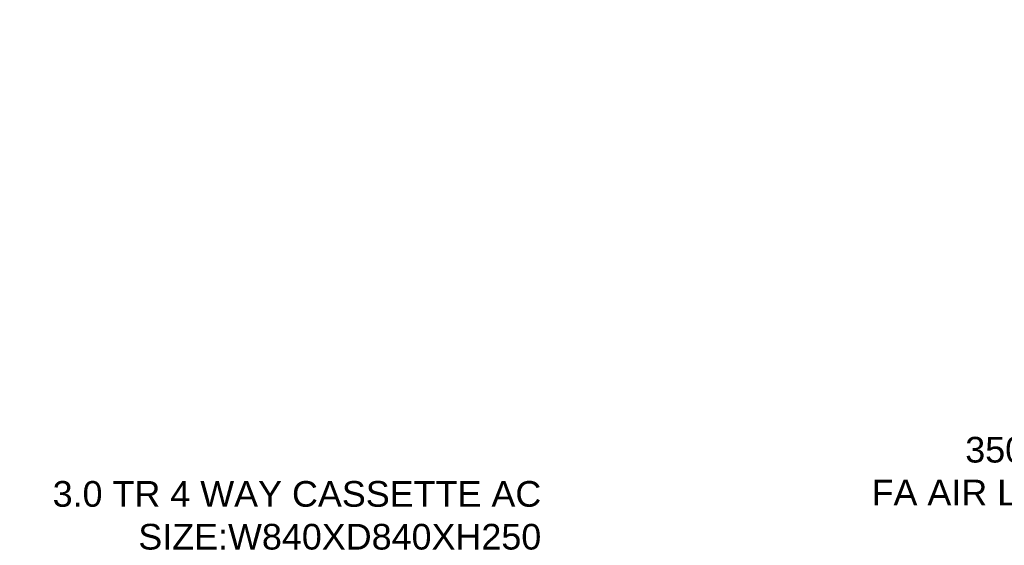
# Model space of a CAD drawing. Header units: inches. Extents: x 105152 to 158499, y 12149 to 30915.
# Tile 155 of 256: x 126132 to 126361, y 21624 to 21747. Entities that reach past the tile are written whole.
import ezdxf

# ---------------------------------------------------------------- set-up
doc = ezdxf.new("R2010")
doc.units = ezdxf.units.IN
doc.header["$MEASUREMENT"] = 0
doc.layers.add('HVAC SERVICE', color=1, linetype='Continuous', lineweight=35)
doc.layers.add('HVAC TEXT PP', color=104, linetype='Continuous', lineweight=20)
doc.styles.get("Standard").update_dxf_attribs({"font": 'arial.ttf', "height": 6})

# ---------------------------------------------------------------- blocks, each defined once
blk = doc.blocks.new('HVAC SERVICE')
at = {"layer": 'HVAC TEXT PP', "insert": (188.05, 141.09), "char_height": 6, "attachment_point": 1, "bg_fill": 2}
blk.add_mtext_dynamic_manual_height_columns('\\pxqr;7500 CFM AIR \\PAIR WASHER UNIT \\PSIZE:WL2200XW1350X1350', width=135.3112, gutter_width=50, heights=[-26], dxfattribs=at)
at = {"layer": 'HVAC TEXT PP', "insert": (-156.29, 36.33), "char_height": 6, "width": 237.4875, "attachment_point": 1, "bg_fill": 2}
blk.add_mtext('\\pxqr;3.0 TR 4 WAY CASSETTE AC \\PSIZE:W840XD840XH250\\PCFM 1059', dxfattribs=at)
at = {"layer": 'HVAC TEXT PP', "insert": (-9.77, 46.65), "char_height": 6, "width": 237.4875, "attachment_point": 1, "bg_fill": 2}
blk.add_mtext('\\pxqr;350X350MM\\PFA AIR LOUVERS ', dxfattribs=at)

msp = doc.modelspace()

# ---------------------------------------------------------------- block references
at = {"layer": 'HVAC SERVICE'}
msp.add_blockref('HVAC SERVICE', (126172.16, 21602.5), dxfattribs=at)

doc.saveas('drawing.dxf')
